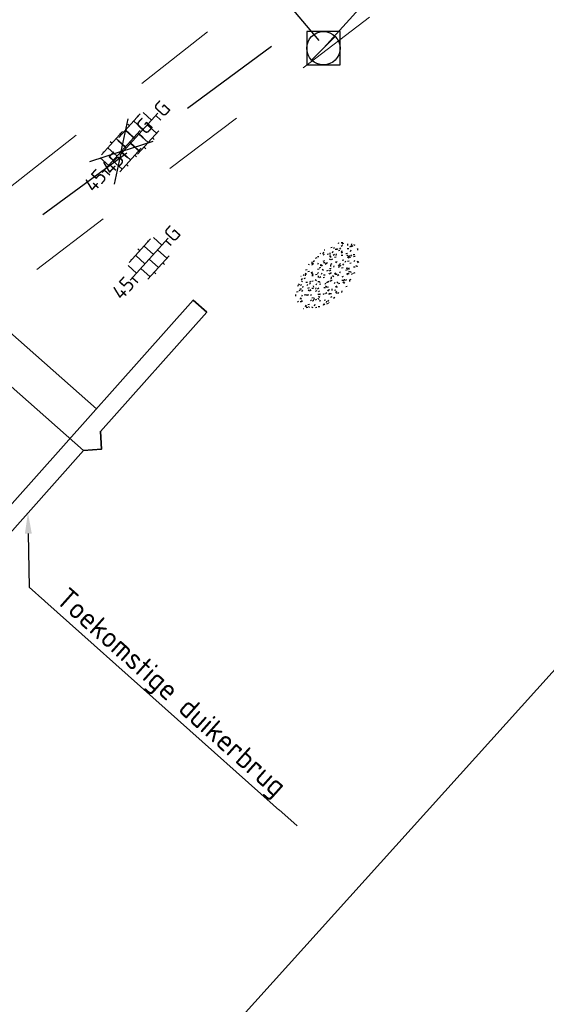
# Model space of a CAD drawing. Header units: metres. Extents: x 113080 to 114329, y 482672 to 483852.
# Tile 39 of 55: x 113518 to 113530, y 483437 to 483461. Entities that reach past the tile are written whole.
import ezdxf
from ezdxf import colors
from ezdxf.entities.mleader import LeaderData, LeaderLine
from ezdxf.enums import TextEntityAlignment as Align
from ezdxf.math import Vec2, Vec3

# ---------------------------------------------------------------- set-up
doc = ezdxf.new("R2010")
doc.units = ezdxf.units.M
for name, pattern in [('RI-GWA', [18.45, 6, -1.8, 1.75, -1.8, 1.75, -1.8, 1.75, -1.8]), ('RI-HWA_KOLKAANSLUITING', [4.3, 2.5, -1.8]), ('XX-HIDDEN', [4, 2, -2])]:
    doc.linetypes.add(name, pattern=pattern)
for name, color, linetype, lineweight in [('B-WE-GR-GRAS-S', 252, 'Continuous', 25), ('B-WE-RI-GWA_RIOOLPUT_INSPECTIEPUT-S', 252, 'Continuous', 25), ('B-WE-RI-GWA_TRANSPORTLEIDING-G', 252, 'RI-GWA', 18), ('B-WE-VH-VERHARDING_TEGEL-S', 252, 'Continuous', 25), ('N-WE-KW-KUNSTWERK_BRUG-G', 7, 'Continuous', 35), ('N-WE-VH-T25', 7, 'Continuous', 25), ('N-WE-VH-VERHARDING_TEGEL-S', 50, 'Continuous', 25), ('V-WE-VH-MATERIAALGRENS-G', 7, 'XX-HIDDEN', 18), ('V-WE-VH-VERHARDING_TEGEL-S', 10, 'Continuous', 25), ('X-XX-AL-WERKGRENS-G', 7, 'XX-WERKGRENS', 25)]:
    doc.layers.add(name, color=color, linetype=linetype, lineweight=lineweight)
doc.layers.add('N-WE-RI-HWA_KOLKAANSLUITING-G', color=150, linetype='RI-HWA_KOLKAANSLUITING', lineweight=25, true_color=0x007fff)
doc.styles.add('NLCS-ISO', font='NLCS-ISO.ttf')
doc.styles.add('NLCS-ISO-M200-T25', font='NLCS-ISO.ttf', dxfattribs={"height": 0.5})
doc.linetypes.add('XX-WERKGRENS', pattern='A,0,[137,NLCS.SHX,S=0.5,R=0,X=0,Y=0],-30', length=30)

# ---------------------------------------------------------------- blocks, each defined once
blk = doc.blocks.new('B-SRI-PUT_GWA-SO')
blk.add_line((-1.41, -1.41), (1.41, 1.41))
at = {"lineweight": -3, "flags": 128}
blk.add_lwpolyline([(2, -2), (2, 2), (-2, 2), (-2, -2)], close=True, dxfattribs=at)
at = {"lineweight": -3}
blk.add_circle((0, 0), 2, dxfattribs=at)
blk = doc.blocks.new('SVH-TEGEL_300X300_DUN_LINT_KL-SO')
for p, q in [((-2.25, 1.36), (-2.25, 0)), ((-1.9, 1.5), (1.9, 1.5)), ((-1.5, 1.62), (-1.5, 1.5)), ((-0.75, 1.5), (-0.75, 0)), ((0, 1.81), (0, 1.5)), ((0.75, 1.5), (0.75, 0)), ((1.5, 1.62), (1.5, 1.5)), ((2.25, 1.36), (2.25, 0)), ((0, 0), (0, -1.5)), ((-3.39, 0), (3.39, 0)), ((-3, 0), (-3, -0.85)), ((-1.5, 0), (-1.5, -1.5)), ((1.5, 0), (1.5, -1.5)), ((3, 0), (3, -0.85)), ((-1.9, -1.5), (1.9, -1.5)), ((-0.75, -1.5), (-0.75, -1.77)), ((0.75, -1.5), (0.75, -1.77))]:
    blk.add_line(p, q)
at = {"style": 'NLCS-ISO'}
blk.add_attdef('FORMAAT', text='', height=1.8, dxfattribs=at).set_placement((-3.39, 0), align=Align.MIDDLE_RIGHT)
blk.add_attdef('KLEUR', text='', height=1.8, dxfattribs=at).set_placement((3.39, 0), align=Align.MIDDLE_LEFT)
at = {"style": 'NLCS-ISO', "flags": 1}
blk.add_attdef('FUNCTIE', text='', height=1.8, dxfattribs=at).set_placement((0.12, -3.58), align=Align.MIDDLE_CENTER)
blk = doc.blocks.new('SGR-GRAS_01-SO')
at = {"ltscale": 0.1}
for p, q in [((-0.576, 0.919), (-0.64, 0.957)), ((-0.562, 0.919), (-0.509, 0.972)), ((-0.212, 0.998), (-0.269, 1.031)), ((0.073, 0.993), (0.138, 1.031)), ((0.594, 0.925), (0.522, 0.945)), ((-1.448, 0.644), (-1.521, 0.664)), ((-1.469, 0.576), (-1.482, 0.65)), ((-1.427, 0.476), (-1.354, 0.496)), ((-1.302, 0.761), (-1.324, 0.774)), ((-1.284, 0.684), (-1.278, 0.759)), ((-1.154, 0.647), (-1.207, 0.7)), ((-0.939, 0.84), (-1.004, 0.878)), ((-0.968, 0.512), (-0.915, 0.565)), ((-0.893, 0.496), (-0.965, 0.515)), ((-0.892, 0.812), (-0.817, 0.812)), ((-0.873, 0.655), (-0.886, 0.729)), ((-0.871, 0.625), (-0.799, 0.644)), ((-0.804, 0.474), (-0.869, 0.511)), ((-0.73, 0.647), (-0.783, 0.7)), ((-0.689, 0.607), (-0.682, 0.682)), ((-0.441, 0.553), (-0.506, 0.59)), ((-0.427, 0.785), (-0.499, 0.804)), ((-0.425, 0.706), (-0.36, 0.743)), ((-0.305, 0.647), (-0.358, 0.7)), ((-0.317, 0.812), (-0.242, 0.812)), ((-0.316, 0.774), (-0.244, 0.793)), ((-0.278, 0.735), (-0.291, 0.809)), ((-0.078, 0.632), (-0.143, 0.669)), ((-0.093, 0.53), (-0.087, 0.604)), ((-0.002, 0.47), (0.071, 0.489)), ((0.128, 0.636), (0.056, 0.656)), ((0.119, 0.647), (0.066, 0.7)), ((0.286, 0.711), (0.221, 0.748)), ((0.239, 0.923), (0.312, 0.942)), ((0.258, 0.812), (0.333, 0.812)), ((0.317, 0.814), (0.304, 0.888)), ((0.322, 0.565), (0.375, 0.618)), ((0.429, 0.477), (0.494, 0.514)), ((0.543, 0.647), (0.49, 0.7)), ((0.502, 0.452), (0.509, 0.527)), ((0.554, 0.619), (0.626, 0.638)), ((0.649, 0.79), (0.584, 0.827)), ((0.684, 0.487), (0.611, 0.507)), ((0.833, 0.812), (0.908, 0.812)), ((0.912, 0.894), (0.907, 0.925)), ((0.967, 0.647), (0.914, 0.7)), ((0.927, 0.764), (0.992, 0.802)), ((1.012, 0.869), (0.947, 0.906)), ((1.15, 0.777), (1.077, 0.796)), ((1.147, 0.502), (1.082, 0.54)), ((1.109, 0.767), (1.182, 0.787)), ((1.392, 0.647), (1.339, 0.7)), ((1.424, 0.463), (1.496, 0.483)), ((1.51, 0.581), (1.445, 0.619)), ((1.607, 0.407), (1.594, 0.481)), ((-1.964, -0.07), (-1.977, 0.004)), ((-1.93, 0.188), (-1.925, 0.244)), ((-1.893, 0.237), (-1.921, 0.253)), ((-1.668, 0.023), (-1.595, 0.043)), ((-1.596, 0.241), (-1.649, 0.294)), ((-1.53, 0.316), (-1.595, 0.353)), ((-1.517, 0.187), (-1.442, 0.187)), ((-1.358, 0.206), (-1.431, 0.226)), ((-1.421, 0.131), (-1.356, 0.168)), ((-1.369, 0.009), (-1.382, 0.083)), ((-1.375, 0.106), (-1.322, 0.159)), ((-1.334, 0.111), (-1.328, 0.186)), ((-1.167, 0.395), (-1.232, 0.432)), ((-1.172, 0.241), (-1.225, 0.294)), ((-1.112, 0.172), (-1.04, 0.192)), ((-1.032, 0.028), (-1.097, 0.066)), ((-0.942, 0.187), (-0.867, 0.187)), ((-0.923, 0.418), (-0.858, 0.456)), ((-0.803, 0.057), (-0.875, 0.077)), ((-0.747, 0.241), (-0.8, 0.294)), ((-0.773, 0.089), (-0.786, 0.163)), ((-0.739, 0.034), (-0.732, 0.109)), ((-0.669, 0.107), (-0.734, 0.145)), ((-0.557, 0.321), (-0.485, 0.34)), ((-0.337, 0.347), (-0.41, 0.366)), ((-0.323, 0.241), (-0.376, 0.294)), ((-0.306, 0.186), (-0.371, 0.224)), ((-0.367, 0.187), (-0.292, 0.187)), ((-0.243, 0.017), (-0.17, 0.036)), ((-0.178, 0.169), (-0.191, 0.242)), ((-0.143, -0.043), (-0.137, 0.032)), ((-0.085, 0.159), (-0.032, 0.212)), ((-0.069, 0.189), (-0.004, 0.227)), ((0.057, 0.265), (-0.008, 0.303)), ((0.101, 0.241), (0.048, 0.294)), ((0.218, 0.198), (0.146, 0.217)), ((0.208, 0.187), (0.283, 0.187)), ((0.313, 0.166), (0.385, 0.185)), ((0.42, 0.344), (0.355, 0.382)), ((0.417, 0.248), (0.404, 0.322)), ((0.526, 0.241), (0.472, 0.294)), ((0.555, -0.022), (0.49, 0.015)), ((0.774, 0.049), (0.701, 0.069)), ((0.784, 0.423), (0.719, 0.461)), ((0.783, 0.187), (0.858, 0.187)), ((0.918, 0.057), (0.853, 0.094)), ((0.868, 0.315), (0.941, 0.334)), ((0.95, 0.241), (0.897, 0.294)), ((1.012, 0.328), (0.999, 0.402)), ((1.098, 0.375), (1.104, 0.45)), ((1.239, 0.338), (1.167, 0.358)), ((1.183, 0.011), (1.255, 0.03)), ((1.206, 0.212), (1.259, 0.265)), ((1.282, 0.136), (1.217, 0.173)), ((1.283, 0.248), (1.348, 0.286)), ((1.374, 0.241), (1.321, 0.294)), ((1.358, 0.187), (1.433, 0.187)), ((1.645, 0.215), (1.58, 0.252)), ((1.693, 0.298), (1.7, 0.373)), ((1.795, 0.19), (1.722, 0.209)), ((1.738, 0.159), (1.81, 0.179)), ((1.798, 0.241), (1.745, 0.294)), ((1.933, 0.187), (1.948, 0.187)), ((-1.918, -0.157), (-1.854, -0.119)), ((-1.824, -0.083), (-1.897, -0.064)), ((-1.759, -0.13), (-1.823, -0.092)), ((-1.782, -0.301), (-1.729, -0.248)), ((-1.624, -0.496), (-1.689, -0.459)), ((-1.613, -0.166), (-1.667, -0.113)), ((-1.567, -0.438), (-1.492, -0.438)), ((-1.395, -0.051), (-1.46, -0.013)), ((-1.385, -0.462), (-1.378, -0.387)), ((-1.353, -0.281), (-1.281, -0.261)), ((-1.269, -0.232), (-1.341, -0.212)), ((-1.261, -0.417), (-1.326, -0.38)), ((-1.189, -0.166), (-1.242, -0.113)), ((-1.065, -0.386), (-1, -0.348)), ((-0.992, -0.438), (-0.917, -0.438)), ((-0.897, -0.338), (-0.962, -0.301)), ((-0.765, -0.166), (-0.818, -0.113)), ((-0.798, -0.132), (-0.726, -0.112)), ((-0.789, -0.539), (-0.782, -0.464)), ((-0.713, -0.381), (-0.786, -0.361)), ((-0.674, -0.477), (-0.687, -0.403)), ((-0.534, -0.259), (-0.599, -0.222)), ((-0.567, -0.098), (-0.502, -0.061)), ((-0.491, -0.248), (-0.438, -0.195)), ((-0.484, -0.436), (-0.411, -0.416)), ((-0.417, -0.438), (-0.342, -0.438)), ((-0.341, -0.166), (-0.394, -0.113)), ((-0.248, -0.091), (-0.32, -0.072)), ((-0.171, -0.18), (-0.236, -0.143)), ((-0.078, -0.398), (-0.091, -0.324)), ((0.084, -0.166), (0.031, -0.113)), ((0.072, -0.287), (0.144, -0.268)), ((0.192, -0.101), (0.127, -0.064)), ((0.158, -0.438), (0.233, -0.438)), ((0.308, -0.24), (0.235, -0.221)), ((0.327, -0.468), (0.262, -0.43)), ((0.287, -0.327), (0.352, -0.289)), ((0.452, -0.12), (0.459, -0.046)), ((0.508, -0.166), (0.455, -0.113)), ((0.517, -0.318), (0.504, -0.244)), ((0.69, -0.389), (0.625, -0.351)), ((0.627, -0.138), (0.7, -0.119)), ((0.733, -0.438), (0.808, -0.438)), ((0.785, -0.039), (0.85, -0.002)), ((0.863, -0.389), (0.791, -0.37)), ((0.799, -0.195), (0.852, -0.142)), ((0.932, -0.166), (0.879, -0.113)), ((0.942, -0.442), (1.014, -0.423)), ((1.053, -0.31), (0.988, -0.272)), ((1.048, -0.198), (1.054, -0.123)), ((1.112, -0.239), (1.099, -0.165)), ((1.329, -0.1), (1.256, -0.08)), ((1.356, -0.166), (1.303, -0.113)), ((1.308, -0.438), (1.383, -0.438)), ((1.416, -0.231), (1.351, -0.193)), ((1.497, -0.293), (1.569, -0.274)), ((1.639, -0.268), (1.704, -0.231)), ((1.643, -0.275), (1.65, -0.2)), ((1.707, -0.159), (1.694, -0.085)), ((1.779, -0.152), (1.715, -0.114)), ((1.781, -0.166), (1.728, -0.113)), ((1.884, -0.248), (1.812, -0.229)), ((-1.631, -0.572), (-1.684, -0.519)), ((-1.535, -0.657), (-1.498, -0.636)), ((-1.269, -0.557), (-1.282, -0.483)), ((-1.207, -0.572), (-1.26, -0.519)), ((-1.179, -0.67), (-1.252, -0.651)), ((-1.126, -0.784), (-1.191, -0.746)), ((-1.039, -0.585), (-0.967, -0.565)), ((-0.898, -0.654), (-0.845, -0.601)), ((-0.836, -0.943), (-0.853, -0.926)), ((-0.783, -0.572), (-0.836, -0.519)), ((-0.763, -0.705), (-0.828, -0.667)), ((-0.725, -0.889), (-0.652, -0.869)), ((-0.709, -0.902), (-0.644, -0.864)), ((-0.624, -0.819), (-0.696, -0.799)), ((-0.399, -0.626), (-0.464, -0.588)), ((-0.376, -0.979), (-0.429, -0.926)), ((-0.358, -0.572), (-0.411, -0.519)), ((-0.158, -0.529), (-0.23, -0.51)), ((-0.211, -0.614), (-0.146, -0.577)), ((-0.193, -0.616), (-0.187, -0.541)), ((-0.169, -0.74), (-0.097, -0.72)), ((-0.036, -0.547), (-0.101, -0.509)), ((0.048, -0.979), (-0.005, -0.926)), ((0.021, -0.964), (0.008, -0.89)), ((0.066, -0.572), (0.013, -0.519)), ((0.099, -0.913), (0.034, -0.876)), ((0.397, -0.678), (0.325, -0.659)), ((0.386, -0.591), (0.459, -0.572)), ((0.393, -0.601), (0.446, -0.548)), ((0.462, -0.834), (0.397, -0.797)), ((0.402, -0.693), (0.409, -0.618)), ((0.472, -0.979), (0.419, -0.926)), ((0.49, -0.572), (0.437, -0.519)), ((0.617, -0.884), (0.604, -0.81)), ((0.643, -0.843), (0.708, -0.806)), ((0.701, -0.895), (0.773, -0.876)), ((0.825, -0.755), (0.76, -0.718)), ((0.856, -0.938), (0.844, -0.926)), ((0.914, -0.572), (0.861, -0.519)), ((0.953, -0.827), (0.88, -0.808)), ((0.998, -0.77), (1.004, -0.696)), ((1.188, -0.676), (1.123, -0.639)), ((1.141, -0.556), (1.206, -0.518)), ((1.212, -0.805), (1.199, -0.731)), ((1.256, -0.746), (1.328, -0.727)), ((1.339, -0.572), (1.286, -0.519)), ((1.419, -0.538), (1.346, -0.518)), ((1.551, -0.597), (1.486, -0.56)), ((1.684, -0.547), (1.736, -0.495)), ((1.713, -0.522), (1.71, -0.519)), ((-0.582, -0.994), (-0.587, -0.97)), ((-0.265, -0.992), (-0.33, -0.955)), ((-0.068, -0.968), (-0.141, -0.948)), ((-0.014, -1.008), (0.039, -0.955)), ((0.172, -1.037), (0.218, -1.024))]:
    blk.add_line(p, q, dxfattribs=at)
at = {"ltscale": 0.1, "style": 'NLCS-ISO'}
blk.add_attdef('TYPE', text='', height=0.5, dxfattribs=at).set_placement((3.471, -0.016), align=Align.MIDDLE_CENTER)
blk = doc.blocks.new('V-SVH-TEGEL_300X300_DUN_LINT_KL-SO')
for p, q in [((0, 0), (-3.46, 2)), ((-2.25, 1.36), (-2.25, 0)), ((-1.9, 1.5), (1.9, 1.5)), ((-1.5, 1.62), (-1.5, 1.5)), ((-0.75, 1.5), (-0.75, 0)), ((0, 0), (3.46, 2)), ((0, 1.81), (0, 1.5)), ((0.75, 1.5), (0.75, 0)), ((1.5, 1.62), (1.5, 1.5)), ((2.25, 1.36), (2.25, 0)), ((0, 0), (-3.46, -2)), ((0, 0), (0, -1.5)), ((0, 0), (3.46, -2)), ((-3.39, 0), (3.39, 0)), ((-3, 0), (-3, -0.85)), ((-1.5, 0), (-1.5, -1.5)), ((1.5, 0), (1.5, -1.5)), ((3, 0), (3, -0.85)), ((-1.9, -1.5), (1.9, -1.5)), ((-0.75, -1.5), (-0.75, -1.77)), ((0.75, -1.5), (0.75, -1.77))]:
    blk.add_line(p, q)
at = {"style": 'NLCS-ISO'}
blk.add_attdef('FORMAAT', text='', height=1.8, dxfattribs=at).set_placement((-3.39, 0), align=Align.MIDDLE_RIGHT)
blk.add_attdef('KLEUR', text='', height=1.8, dxfattribs=at).set_placement((3.39, 0), align=Align.MIDDLE_LEFT)
at = {"style": 'NLCS-ISO', "flags": 1}
blk.add_attdef('FUNCTIE', text='', height=1.8, dxfattribs=at).set_placement((0.12, -3.58), align=Align.MIDDLE_CENTER)

msp = doc.modelspace()

# ---------------------------------------------------------------- linework, layer by layer
at = {"layer": 'B-WE-RI-GWA_TRANSPORTLEIDING-G', "flags": 128}
msp.add_lwpolyline([(113524.8, 483460), (113551.7, 483489.8)], dxfattribs=at)
at = {"layer": 'N-WE-KW-KUNSTWERK_BRUG-G', "flags": 128}
for points in [[(113519.364, 483451.368), (113506, 483463.185)], [(113519.054, 483450.374), (113505.045, 483462.762)]]:
    msp.add_lwpolyline(points, dxfattribs=at)
msp.add_lwpolyline([(113515.987, 483446.935), (113513.323, 483443.948), (113513.004, 483444.236), (113521.684, 483453.968), (113522.005, 483453.682), (113519.459, 483450.828), (113519.484, 483450.399), (113519.054, 483450.374), (113516.392, 483447.389), (113516.416, 483446.96)], close=True, dxfattribs=at)
at = {"layer": 'N-WE-RI-HWA_KOLKAANSLUITING-G', "flags": 128}
for points in [[(113516.955, 483468.127), (113522.045, 483463.303), (113524.828, 483460.028)], [(113508.035, 483458.112), (113513.383, 483453.562), (113514.014, 483453.025), (113524.328, 483460.617)]]:
    msp.add_lwpolyline(points, dxfattribs=at)
at = {"layer": 'V-WE-VH-MATERIAALGRENS-G', "flags": 128}
msp.add_lwpolyline([(113514.163, 483454.211), (113522.793, 483460.994), (113516.26, 483467.408), (113514.668, 483468.92), (113506.813, 483460.652), (113508.704, 483458.855), (113514.163, 483454.211)], dxfattribs=at)

# ---------------------------------------------------------------- block references
at = {"layer": 'B-WE-GR-GRAS-S', "xscale": 0.5, "yscale": 0.5, "zscale": 0.2, "rotation": 228.2896731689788}
msp.add_blockref('SGR-GRAS_01-SO', (113524.895, 483454.549), dxfattribs=at)
at = {"layer": 'B-WE-RI-GWA_RIOOLPUT_INSPECTIEPUT-S', "xscale": 0.2, "yscale": 0.2, "zscale": 0.2}
msp.add_blockref('B-SRI-PUT_GWA-SO', (113524.8, 483460), dxfattribs=at)
at = {"layer": 'B-WE-VH-VERHARDING_TEGEL-S', "xscale": 0.2, "yscale": 0.2, "zscale": 0.2, "rotation": 47.89730050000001}
msp.add_blockref('SVH-TEGEL_300X300_DUN_LINT_KL-SO', (113520.627, 483454.952), dxfattribs=at).add_auto_attribs({'FORMAAT': '45', 'KLEUR': 'G'})
at = {"layer": 'N-WE-VH-VERHARDING_TEGEL-S', "xscale": 0.2, "yscale": 0.2, "zscale": 0.2, "rotation": 47.89730050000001}
msp.add_blockref('SVH-TEGEL_300X300_DUN_LINT_KL-SO', (113520.381, 483457.944), dxfattribs=at).add_auto_attribs({'FORMAAT': '45', 'KLEUR': 'G'})
at = {"layer": 'V-WE-VH-VERHARDING_TEGEL-S', "xscale": 0.2, "yscale": 0.2, "zscale": 0.2, "rotation": 47.89730050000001}
msp.add_blockref('V-SVH-TEGEL_300X300_DUN_LINT_KL-SO', (113519.959, 483457.528), dxfattribs=at).add_auto_attribs({'FORMAAT': '45', 'KLEUR': 'G'})

# ---------------------------------------------------------------- next in the draw order: leaders
at = {"layer": 'N-WE-VH-T25'}
ml = msp.add_multileader_mtext('Standard', dxfattribs=at)
ml.set_content('{\\fNLCS-ISO|b0|i0|c238|p34;Toekomstige }duiker{\\fNLCS-ISO|b0|i0|c238|p34;b}rug', color=256, style='NLCS-ISO-M200-T25')
ml.set_leader_properties(color=256, linetype='ByLayer', lineweight=-1)
ml.build(insert=Vec2(0, 0))
ml.multileader.update_dxf_attribs({"text_left_attachment_type": 5, "text_right_attachment_type": 5, "dogleg_length": 0.5, "arrow_head_size": 0.5})
ctx = ml.context
ctx.base_point, ctx.char_height, ctx.arrow_head_size, ctx.landing_gap_size, ctx.plane_origin, ctx.plane_x_axis, ctx.plane_y_axis = Vec3(113518.13, 483446.766), 0.5, 0.5, 0.18, Vec3(113535.708, 483450.884), Vec3(0.746589, -0.665286), Vec3(0.665286, 0.746589)
ctx.left_attachment, ctx.right_attachment = 5, 5
notes = []
notes.append((ctx, [(0, (1, 1, 0), (113517.756, 483447.098), (0.746589, -0.665286), 0.5, [(0, [(113517.723, 483448.882)], 0, [])])]))
ctx.mtext.insert, ctx.mtext.text_direction, ctx.mtext.rotation, ctx.mtext.flow_direction = Vec3(113518.696, 483447.131), Vec3(0.746589, -0.665286), 5.555308, 5
ctx.mtext.has_bg_fill, ctx.mtext.bg_color, ctx.mtext.bg_scale_factor, ctx.mtext.bg_transparency, ctx.mtext.use_window_bg_color = 1, -1027028792, 1.5, 0, 1
for ctx, leaders in notes:
    for number, flags, end, landing, length, lines in leaders:
        leader = LeaderData()
        leader.index, (leader.has_last_leader_line, leader.has_dogleg_vector, leader.attachment_direction) = number, flags
        leader.last_leader_point, leader.dogleg_vector, leader.dogleg_length = Vec3(end), Vec3(landing), length
        for number, points, colour, breaks in lines:
            line = LeaderLine()
            line.index, line.vertices, line.color, line.breaks = number, Vec3.list(points), colors.encode_raw_color(colour), breaks
            leader.lines.append(line)
        ctx.leaders.append(leader)

# ---------------------------------------------------------------- next in the draw order: linework, layer by layer
at = {"layer": 'V-WE-VH-MATERIAALGRENS-G', "flags": 128}
msp.add_lwpolyline([(113525.906, 483460.742), (113513.997, 483451.726), (113507.366, 483457.368), (113505.436, 483459.202), (113496.575, 483449.874), (113507.265, 483440.347), (113505.935, 483438.853), (113493.703, 483449.755), (113523.375, 483480.989), (113524.825, 483479.611), (113516.046, 483470.37), (113517.65, 483468.846), (113525.906, 483460.742)], dxfattribs=at)
at = {"layer": 'X-XX-AL-WERKGRENS-G', "ltscale": 0.2, "flags": 128}
msp.add_lwpolyline([(113521.505, 483485.933), (113546.723, 483463.286), (113512.724, 483425.609), (113487.549, 483448.311)], close=True, dxfattribs=at)

doc.saveas('drawing.dxf')
